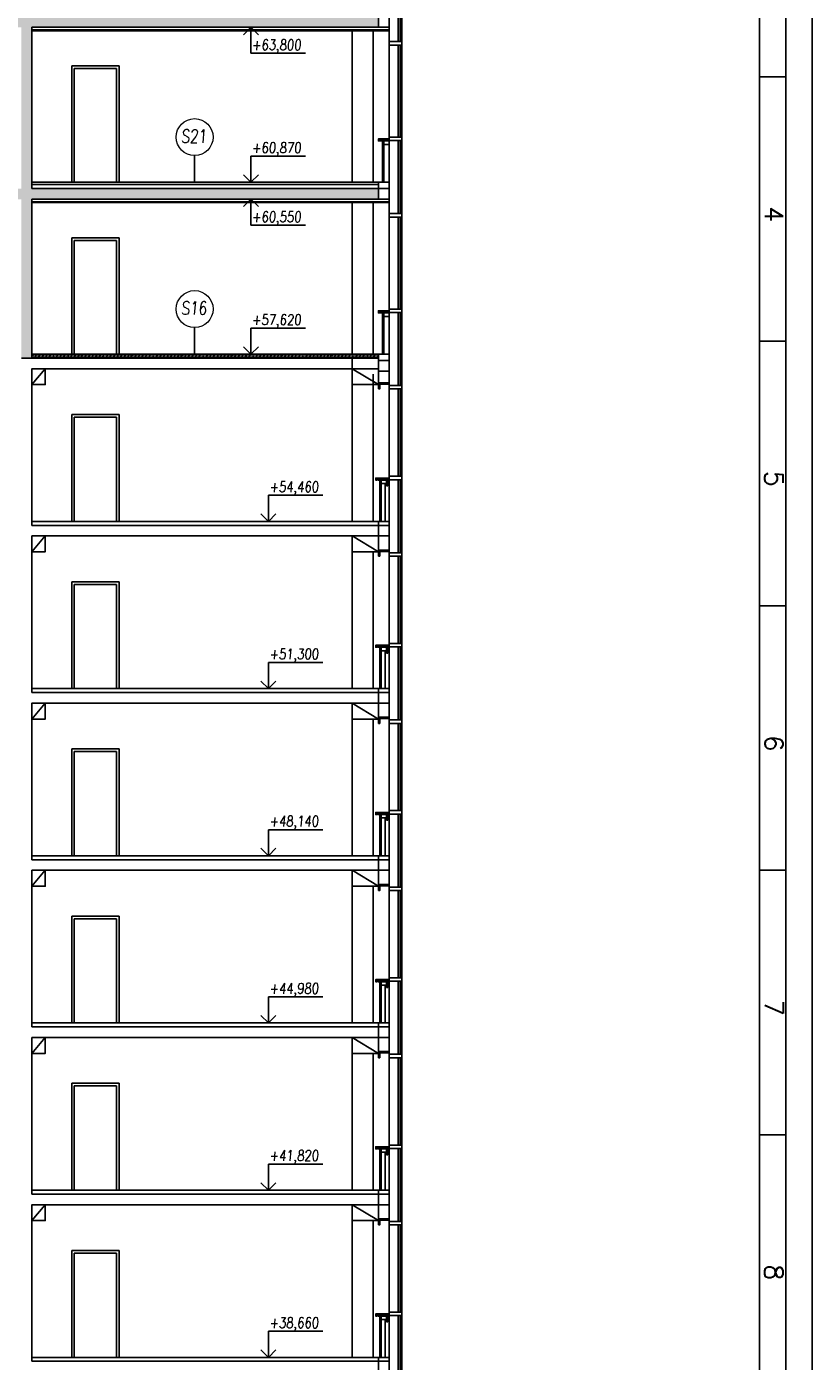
# Model space of a CAD drawing. Header units: millimetres. Extents: x 171 to 266814, y 44 to 350448.
# Tile 79 of 105: x 27324 to 42171, y 80213 to 105439. Entities that reach past the tile are written whole.
import ezdxf
from ezdxf.enums import TextEntityAlignment as Align

# ---------------------------------------------------------------- set-up
doc = ezdxf.new("R2010")
doc.units = ezdxf.units.MM
doc.header["$LTSCALE"] = 100
doc.linetypes.add('ČÁRKOVANÁ', pattern=[19.05, 12.7, -6.35])
for name, color, linetype in [('1_RÁMEČEK', 7, 'Continuous'), ('KOTY', 7, 'Continuous'), ('KOTY 50', 7, 'Continuous'), ('LEGENDA', 7, 'Continuous'), ('NOVA', 240, 'Continuous'), ('NOVÁ TENKÁ', 240, 'Continuous'), ('NOVÁ TLUSTÁ', 240, 'Continuous'), ('SRAFA', 9, 'Continuous'), ('TENKA', 253, 'Continuous'), ('TLUSTA', 2, 'Continuous'), ('ŽB', 3, 'Continuous'), ('ŽB NOVÝ', 240, 'Continuous')]:
    doc.layers.add(name, color=color, linetype=linetype)
doc.layers.add('DVERE', color=7, linetype='Continuous', true_color=0xf00000)
doc.layers.add('SRAFA ŽB', color=254, linetype='Continuous', lineweight=35)
doc.styles.add('CS-ROMANS', font='romans.shx', dxfattribs={"width": 0.75, "oblique": 5})
doc.styles.add('ROMANS', font='romans.shx', dxfattribs={"width": 0.75, "oblique": 5, "height": 200})
doc.styles.get("Standard").update_dxf_attribs({"font": 'arial.ttf'})

# ---------------------------------------------------------------- blocks, each defined once
blk = doc.blocks.new('FASADA REZ BLOK 2')
at = {"layer": 'NOVA', "color": 0}
for p, q in [((-175, 670), (-175, 780)), ((-175, 670), (-150, 670)), ((-150, 670), (-150, 715))]:
    blk.add_line(p, q, dxfattribs=at)
for points in [[(-441, 2503), (-200, 2503), (-200, 2568), (-441, 2568)], [(0, 2593), (-200, 2593), (-200, 2618), (0, 2618)], [(0, 2503), (-25, 2503), (-25, 2593), (0, 2593)], [(-441, 788), (-200, 788), (-200, 853), (-441, 853)], [(-200, 820), (50, 820), (50, 780), (30, 780), (30, 800), (-200, 800)], [(-190, 800), (10, 800), (10, 780), (-190, 780)], [(-150, 780), (-50, 780), (-50, 715), (-150, 715)], [(0, -75), (-200, -75), (-200, 0), (0, 0)], [(0, -275), (-200, -275), (-200, -75), (0, -75)]]:
    blk.add_lwpolyline(points, close=True, dxfattribs=at)
for points in [[(-441, -593), (-441, 2503)], [(-411, 853), (-411, 2503)], [(-371, 853), (-371, 2503)], [(-200, -593), (-200, 2503)], [(-411, -593), (-411, 788)], [(-371, -593), (-371, 788)], [(-25, 780), (-25, 0)], [(-125, 715), (-125, 0)], [(-50, 715), (-50, 0)]]:
    blk.add_lwpolyline(points, dxfattribs=at)
blk = doc.blocks.new('fas 3250')
at = {"layer": 'TENKA'}
for points in [[(-441, 2592), (-200, 2592), (-200, 2658), (-441, 2658)], [(-441, 788), (-200, 788), (-200, 852), (-441, 852)], [(-200, 820), (0, 820), (0, 780), (-20, 780), (-20, 800), (-200, 800)], [(-200, 800), (-34, 800), (-34, 780), (-200, 780)], [(-200, 780), (-100, 780), (-100, 715), (-200, 715)], [(0, -120), (-200, -120), (-200, 0), (0, 0)], [(0, -320), (-200, -320), (-200, -120), (0, -120)]]:
    blk.add_lwpolyline(points, close=True, dxfattribs=at)
for points in [[(-441, -593), (-441, 2592)], [(-411, 852), (-411, 2592)], [(-371, 852), (-371, 2592)], [(-200, -593), (-200, 2592)], [(-411, -593), (-411, 788)], [(-371, -593), (-371, 788)], [(-100, 780), (-100, 0)], [(-75, 800), (-75, 0)]]:
    blk.add_lwpolyline(points, dxfattribs=at)

msp = doc.modelspace()

# ---------------------------------------------------------------- hatches: boundary and pattern name
at = {"layer": 'SRAFA'}
h = msp.add_hatch(dxfattribs=at)
h.set_pattern_fill('ANSI35', color=253, scale=15)
h.set_pattern_definition([(45, (-29665.62, 17403.78), (-67.35192, 67.35192), []), (45, (-29598.27, 17403.78), (-67.35192, 67.35192), [119.0625, -23.8125, 0, -23.8125])])
h.paths.add_polyline_path([(33971.783, 99233.396), (27423.671, 99233.396), (27423.671, 99193.396), (33971.783, 99193.396)])
at = {"layer": 'SRAFA ŽB'}
h = msp.add_hatch(color=253, dxfattribs=at)
h.dxf.hatch_style = 1
h.paths.add_polyline_path([(21323.671, 112648.566), (22523.671, 112648.566), (22523.671, 112868.566), (24772.727, 112868.566), (24773.671, 111178.396), (24973.671, 111178.396), (24973.671, 111788.396), (27223.671, 111788.396), (27223.671, 108323.396), (27223.671, 105748.396), (27223.671, 105628.396), (24973.671, 105628.396), (24973.671, 105748.396), (24773.671, 105748.396), (24773.671, 104678.396), (24973.671, 104678.396), (24973.671, 105428.423), (27223.671, 105428.423), (27223.671, 102498.396), (27223.671, 102378.396), (24973.671, 102378.396), (24973.671, 102498.396), (24773.671, 102498.396), (24773.671, 101428.396), (24973.671, 101428.396), (24973.671, 102178.423), (27223.671, 102178.423), (27223.671, 99248.396), (27223.671, 99173.396), (27423.671, 99173.396), (27423.671, 99248.396), (27423.671, 102178.423), (33971.783, 102178.423), (33971.783, 102378.396), (27423.671, 102378.396), (27423.671, 102498.396), (27423.671, 105428.423), (33971.783, 105428.423), (33971.783, 105628.423), (27423.671, 105628.423), (27423.671, 105748.396), (27423.671, 109348.396), (27423.671, 112648.566), (33973.671, 112648.566), (33971.783, 112868.566), (33771.783, 112868.566), (33773.671, 112868.566), (27422.727, 112868.566), (27422.727, 113388.566), (27222.727, 113388.566), (27222.255, 111988.396), (24973.199, 111988.396), (24973.671, 113678.396), (22673.671, 113678.396), (22673.671, 113498.396), (24772.727, 113498.396), (24772.727, 112868.566), (18422.727, 112868.566), (18422.734, 113288.566), (18223.678, 113288.566), (18223.671, 111988.396), (15023.671, 111988.566), (15023.671, 113388.566), (14823.671, 113388.566), (14823.671, 112868.566), (8273.671, 112868.566), (8273.671, 112648.566), (14823.671, 112648.566), (14823.671, 108878.423), (8273.671, 108878.423), (8273.671, 108678.423), (12926.171, 108678.423), (13001.171, 108678.423), (14823.671, 108678.396), (14823.671, 105748.396), (14823.671, 105628.396), (8273.671, 105628.396), (8273.671, 105588.396), (8273.671, 105428.423), (12926.171, 105428.423), (13001.171, 105428.423), (14823.671, 105428.423), (14823.671, 99248.396), (14823.671, 99173.396), (15023.671, 99173.396), (15023.671, 99248.396), (15023.671, 105428.423), (15958.671, 105428.423), (16058.671, 105428.423), (16988.671, 105428.423), (17088.671, 105428.423), (18223.671, 105428.423), (18223.671, 99233.396), (18223.671, 99173.396), (18423.671, 99173.396), (18423.671, 100638.396), (21123.671, 100638.396), (21123.671, 99248.396), (21123.671, 99173.396), (21323.671, 99173.396), (21323.671, 99248.396), (21323.671, 102178.396), (22523.671, 102178.396), (22523.671, 99248.396), (22523.671, 99173.396), (22673.671, 99173.396), (22673.671, 113678.402), (22523.671, 113678.389), (22523.671, 108323.396), (22523.671, 105748.396), (22523.671, 105628.423), (21323.671, 105628.423), (21323.671, 105748.396), (21323.671, 108638.396)])
h.paths.add_polyline_path([(15023.671, 108678.423), (15958.671, 108678.423), (16058.671, 108678.423), (16988.671, 108678.423), (17088.671, 108678.423), (18223.671, 108678.423), (18223.671, 108878.396), (15023.671, 108878.396), (15023.671, 111788.396), (18223.671, 111788.396), (18223.671, 108308.396), (18223.671, 105733.396), (18223.671, 105628.396), (15023.671, 105628.396), (15023.671, 105748.396)], flags=16)
h.paths.add_polyline_path([(16058.671, 105733.396), (16058.671, 105748.396), (16058.671, 108598.396), (16988.671, 108598.396), (16988.671, 105748.396), (16988.671, 105733.396), (17088.671, 105733.396), (17088.671, 105748.396), (17088.671, 108598.396), (18023.671, 108598.396), (18023.671, 105748.396), (18023.671, 105733.396)], flags=0)
h.paths.add_polyline_path([(18023.671, 110923.396), (15023.671, 110923.396), (15023.671, 110938.396), (18023.671, 110938.396)], flags=0)
h.paths.add_polyline_path([(18423.671, 112648.566), (21123.671, 112648.566), (21123.671, 107373.396), (21123.671, 107298.423), (18423.671, 107298.423), (18423.671, 107373.423)], flags=16)
h.paths.add_polyline_path([(18423.671, 107138.423), (21123.671, 107138.423), (21123.671, 104123.423), (21123.671, 104048.423), (18423.671, 104048.423), (18423.671, 104123.423)], flags=16)
h.paths.add_polyline_path([(18423.671, 110923.396), (18423.671, 110938.396), (21123.671, 110938.396), (21123.671, 110923.396)], flags=0)
h.paths.add_polyline_path([(18423.671, 103888.423), (21123.671, 103888.423), (21123.671, 100873.396), (21123.671, 100798.396), (18423.671, 100798.396), (18423.671, 100873.396)], flags=16)
h.paths.add_polyline_path([(21323.671, 105428.396), (22523.671, 105428.396), (22523.671, 102498.396), (22523.671, 102378.423), (21323.671, 102378.423), (21323.671, 102498.396)], flags=16)
h.paths.add_polyline_path([(21323.671, 104518.396), (22523.671, 104518.396), (22523.671, 102498.396), (21323.671, 102498.396)], flags=0)
h.paths.add_polyline_path([(14823.671, 102378.423), (8273.671, 102378.423), (8273.671, 102178.423), (12926.171, 102178.423), (13001.171, 102178.423), (14823.671, 102178.423)], flags=17)
h.paths.add_polyline_path([(18223.671, 102378.396), (15023.671, 102378.396), (15023.671, 102338.396), (15023.671, 102178.423), (18223.671, 102178.423)], flags=17)
h.paths.add_polyline_path([(27223.671, 108878.396), (24973.671, 108878.396), (24973.671, 108998.396), (24773.671, 108998.396), (24773.671, 107928.396), (24973.671, 107928.396), (24973.671, 108678.396), (27223.671, 108678.396)], flags=17)
h.paths.add_polyline_path([(33971.783, 108878.396), (27423.671, 108878.396), (27423.671, 108838.396), (27423.671, 108678.437), (33971.783, 108678.41)], flags=17)

# ---------------------------------------------------------------- linework, layer by layer
at = {"layer": '1_RÁMEČEK', "linetype": 'Continuous'}
for p, q in [((41670.69, 104493.55), (41170.69, 104493.55)), ((41670.69, 99493.55), (41170.69, 99493.55)), ((41670.69, 94493.55), (41170.69, 94493.55)), ((41670.69, 89493.55), (41170.69, 89493.55)), ((41670.69, 84493.55), (41170.69, 84493.55))]:
    msp.add_line(p, q, dxfattribs=at)
for points in [[(170.69, 118943.55), (170.69, 43.55), (42170.69, 43.55), (42170.69, 118943.55)], [(670.69, 117443.55), (670.69, 543.55), (41670.69, 543.55), (41670.69, 117443.55)]]:
    msp.add_lwpolyline(points, close=True, dxfattribs=at)
at = {"layer": '1_RÁMEČEK', "color": 140, "linetype": 'Continuous'}
msp.add_lwpolyline([(1170.69, 116943.55), (1170.69, 1043.55), (41170.69, 1043.55), (41170.69, 116943.55)], close=True, dxfattribs=at)
at = {"layer": 'DVERE', "color": 253}
for p, q in [((29073.671, 98108.396), (28173.671, 98108.396)), ((28173.671, 98108.396), (28173.671, 96088.396)), ((29023.671, 98058.396), (28223.671, 98058.396)), ((28223.671, 98058.396), (28223.671, 96088.396)), ((29023.671, 96088.396), (29023.671, 98058.396)), ((29073.671, 96088.396), (29073.671, 98108.396)), ((28173.671, 96088.396), (29073.671, 96088.396)), ((28223.671, 96088.396), (29023.671, 96088.396)), ((29073.671, 94948.396), (28173.671, 94948.396)), ((28173.671, 94948.396), (28173.671, 92928.396)), ((29023.671, 94898.396), (28223.671, 94898.396)), ((28223.671, 94898.396), (28223.671, 92928.396)), ((29023.671, 92928.396), (29023.671, 94898.396)), ((29073.671, 92928.396), (29073.671, 94948.396)), ((28173.671, 92928.396), (29073.671, 92928.396)), ((28223.671, 92928.396), (29023.671, 92928.396)), ((29073.671, 91788.396), (28173.671, 91788.396)), ((28173.671, 91788.396), (28173.671, 89768.396)), ((29023.671, 91738.396), (28223.671, 91738.396)), ((28223.671, 91738.396), (28223.671, 89768.396)), ((29023.671, 89768.396), (29023.671, 91738.396)), ((29073.671, 89768.396), (29073.671, 91788.396)), ((28173.671, 89768.396), (29073.671, 89768.396)), ((28223.671, 89768.396), (29023.671, 89768.396)), ((29073.671, 88628.396), (28173.671, 88628.396)), ((28173.671, 88628.396), (28173.671, 86608.396)), ((29023.671, 88578.396), (28223.671, 88578.396)), ((28223.671, 88578.396), (28223.671, 86608.396)), ((29023.671, 86608.396), (29023.671, 88578.396)), ((29073.671, 86608.396), (29073.671, 88628.396)), ((28173.671, 86608.396), (29073.671, 86608.396)), ((28223.671, 86608.396), (29023.671, 86608.396)), ((29073.671, 85468.396), (28173.671, 85468.396)), ((28173.671, 85468.396), (28173.671, 83448.396)), ((29023.671, 85418.396), (28223.671, 85418.396)), ((28223.671, 85418.396), (28223.671, 83448.396)), ((29023.671, 83448.396), (29023.671, 85418.396)), ((29073.671, 83448.396), (29073.671, 85468.396)), ((28173.671, 83448.396), (29073.671, 83448.396)), ((28223.671, 83448.396), (29023.671, 83448.396)), ((29073.671, 82308.396), (28173.671, 82308.396)), ((28173.671, 82308.396), (28173.671, 80288.396)), ((29023.671, 82258.396), (28223.671, 82258.396)), ((28223.671, 82258.396), (28223.671, 80288.396)), ((29023.671, 80288.396), (29023.671, 82258.396)), ((29073.671, 80288.396), (29073.671, 82308.396)), ((28173.671, 80288.396), (29073.671, 80288.396)), ((28223.671, 80288.396), (29023.671, 80288.396))]:
    msp.add_line(p, q, dxfattribs=at)
at = {"layer": 'KOTY', "color": 253}
for p, q in [((31561.834, 105428.423), (31420.413, 105287.002)), ((31561.834, 105428.423), (31561.834, 104935.187)), ((31561.834, 105428.423), (31703.256, 105287.002)), ((31561.834, 104935.187), (32592.592, 104935.187)), ((31561.834, 102498.396), (31561.834, 102991.633)), ((31561.834, 102991.633), (32592.592, 102991.633)), ((31561.834, 102498.396), (31420.413, 102639.817)), ((31561.834, 102498.396), (31703.256, 102639.817)), ((31561.834, 102178.423), (31420.413, 102037.002)), ((31561.834, 102178.423), (31561.834, 101685.187)), ((31561.834, 102178.423), (31703.256, 102037.002)), ((31561.834, 101685.187), (32592.592, 101685.187)), ((31561.834, 99248.396), (31561.834, 99741.633)), ((31561.834, 99741.633), (32592.592, 99741.633)), ((31561.834, 99248.396), (31420.413, 99389.817)), ((31561.834, 99248.396), (31703.256, 99389.817)), ((31892.27, 96088.396), (31892.27, 96581.633)), ((31892.27, 96581.633), (32923.028, 96581.633)), ((31892.27, 96088.396), (31750.849, 96229.817)), ((31892.27, 96088.396), (32033.692, 96229.817)), ((31892.27, 92928.396), (31892.27, 93421.633)), ((31892.27, 93421.633), (32923.028, 93421.633)), ((31892.27, 92928.396), (31750.849, 93069.817)), ((31892.27, 92928.396), (32033.692, 93069.817)), ((31892.27, 89768.396), (31892.27, 90261.633)), ((31892.27, 90261.633), (32923.028, 90261.633)), ((31892.27, 89768.396), (31750.849, 89909.817)), ((31892.27, 89768.396), (32033.692, 89909.817)), ((31892.27, 86608.396), (31892.27, 87101.633)), ((31892.27, 87101.633), (32923.028, 87101.633)), ((31892.27, 86608.396), (31750.849, 86749.817)), ((31892.27, 86608.396), (32033.692, 86749.817)), ((31892.27, 83448.396), (31892.27, 83941.633)), ((31892.27, 83941.633), (32923.028, 83941.633)), ((31892.27, 83448.396), (31750.849, 83589.817)), ((31892.27, 83448.396), (32033.692, 83589.817)), ((31892.27, 80288.396), (31892.27, 80781.633)), ((31892.27, 80781.633), (32923.028, 80781.633)), ((31892.27, 80288.396), (31750.849, 80429.817)), ((31892.27, 80288.396), (32033.692, 80429.817))]:
    msp.add_line(p, q, dxfattribs=at)
at = {"layer": 'KOTY 50', "color": 253}
for p, q in [((30497.412, 102498.396), (30497.412, 103003.406)), ((30497.412, 99248.396), (30497.412, 99753.406))]:
    msp.add_line(p, q, dxfattribs=at)
at = {"layer": 'KOTY 50', "color": 253, "lineweight": 13, "ltscale": 5}
for centre in [(30497.412, 103351.915), (30497.412, 100101.915)]:
    msp.add_circle(centre, 348.51, dxfattribs=at)
at = {"layer": 'NOVA', "color": 253}
for p, q in [((34171.783, 96088.368), (33971.783, 96088.368)), ((33971.783, 96088.368), (33971.783, 96013.368)), ((33971.783, 96013.368), (33971.783, 95813.368))]:
    msp.add_line(p, q, dxfattribs=at)
at = {"layer": 'NOVÁ TENKÁ', "color": 253}
for p, q in [((29073.671, 104698.396), (28173.671, 104698.396)), ((28173.671, 104698.396), (28173.671, 102498.396)), ((29073.671, 102498.396), (29073.671, 104698.396)), ((29023.671, 104648.396), (28223.671, 104648.396)), ((28223.671, 104648.396), (28223.671, 102498.396)), ((29023.671, 102498.396), (29023.671, 104648.396)), ((27423.671, 102498.396), (27423.671, 102378.423)), ((33971.783, 102378.396), (27423.671, 102378.396)), ((33971.783, 102378.396), (27423.671, 102378.396)), ((29073.671, 101448.396), (28173.671, 101448.396)), ((28173.671, 101448.396), (28173.671, 99248.396)), ((29073.671, 99248.396), (29073.671, 101448.396)), ((29023.671, 101398.396), (28223.671, 101398.396)), ((28223.671, 101398.396), (28223.671, 99248.396)), ((29023.671, 99248.396), (29023.671, 101398.396)), ((27223.671, 99173.396), (27423.671, 99173.396)), ((27423.671, 99248.396), (27423.671, 99173.396))]:
    msp.add_line(p, q, dxfattribs=at)
for points in [[(33971.783, 99233.396), (27423.671, 99233.396)], [(33971.783, 99193.396), (27423.671, 99193.396)]]:
    msp.add_lwpolyline(points, dxfattribs=at)
at = {"layer": 'NOVÁ TLUSTÁ', "color": 253}
for p, q in [((33973.671, 102498.396), (27423.671, 102498.396)), ((33973.671, 102458.396), (27423.671, 102458.396)), ((33971.783, 102498.368), (33971.783, 102338.368)), ((33973.671, 99248.396), (27423.671, 99248.396))]:
    msp.add_line(p, q, dxfattribs=at)
for points in [[(27423.671, 105378.423), (34171.783, 105378.423), (34171.783, 105363.423), (27423.671, 105363.423)], [(27423.671, 102128.423), (34171.783, 102128.423), (34171.783, 102113.423), (27423.671, 102113.423)]]:
    msp.add_lwpolyline(points, close=True, dxfattribs=at)
at = {"layer": 'TENKA', "color": 253}
for p, q in [((33471.783, 105348.423), (33471.783, 102498.396)), ((33471.783, 102113.423), (33471.783, 99248.396)), ((33973.671, 99173.396), (27423.671, 99173.396)), ((27423.671, 98673.396), (27673.671, 98973.396)), ((33971.783, 98673.396), (33471.783, 98973.396)), ((33471.783, 98873.396), (33471.783, 96088.368)), ((33973.671, 96013.396), (27423.671, 96013.396)), ((27423.671, 95513.396), (27673.671, 95813.396)), ((33971.783, 95513.368), (33471.783, 95813.368)), ((33471.783, 95813.368), (33471.783, 92928.368)), ((33973.671, 92853.396), (27423.671, 92853.396)), ((27423.671, 92353.396), (27673.671, 92653.396)), ((33971.783, 92353.368), (33471.783, 92653.368)), ((33471.783, 92653.368), (33471.783, 89768.368)), ((33973.671, 89693.396), (27423.671, 89693.396)), ((27423.671, 89193.396), (27673.671, 89493.396)), ((33971.783, 89193.368), (33471.783, 89493.368)), ((33471.783, 89493.368), (33471.783, 86608.368)), ((33973.671, 86533.396), (27423.671, 86533.396)), ((27423.671, 86033.396), (27673.671, 86333.396)), ((33971.783, 86033.368), (33471.783, 86333.368)), ((33471.783, 86333.368), (33471.783, 83448.368)), ((33973.671, 83373.396), (27423.671, 83373.396)), ((27423.671, 82873.396), (27673.671, 83173.396)), ((33971.783, 82873.368), (33471.783, 83173.368)), ((33471.783, 83173.368), (33471.783, 80288.368)), ((33871.783, 82873.368), (33871.783, 80288.368)), ((33973.671, 80213.396), (27423.671, 80213.396))]:
    msp.add_line(p, q, dxfattribs=at)
at = {"layer": 'TENKA', "color": 253, "ltscale": 10}
for p, q in [((33871.783, 105348.423), (33871.783, 102498.396)), ((33871.783, 102113.423), (33871.783, 99248.396)), ((33871.783, 98873.396), (33871.783, 96088.368))]:
    msp.add_line(p, q, dxfattribs=at)
at = {"layer": 'TENKA', "color": 253, "linetype": 'ČÁRKOVANÁ', "ltscale": 10}
for p, q in [((33871.783, 95513.368), (33871.783, 92928.368)), ((33871.783, 92353.368), (33871.783, 89768.368)), ((33871.783, 89193.368), (33871.783, 86608.368)), ((33871.783, 86033.368), (33871.783, 83448.368))]:
    msp.add_line(p, q, dxfattribs=at)
at = {"layer": 'TLUSTA', "color": 253}
for p, q in [((33971.783, 99173.396), (33471.783, 99173.396)), ((33471.783, 99173.396), (33471.783, 98873.396)), ((33971.783, 98873.396), (33971.783, 99173.396)), ((27423.671, 98973.396), (27673.671, 98973.396)), ((27423.671, 98873.396), (27423.671, 98973.396)), ((33973.671, 98973.396), (27423.671, 98973.396)), ((27423.671, 98973.396), (27423.671, 96013.396)), ((27673.671, 98973.396), (27673.671, 98673.396)), ((27673.671, 98673.396), (27423.671, 98673.396)), ((33471.783, 98673.396), (33971.783, 98673.396)), ((33973.671, 96088.396), (27423.671, 96088.396)), ((33971.783, 95813.368), (33971.783, 96088.368)), ((27423.671, 95813.396), (27673.671, 95813.396)), ((27423.671, 95513.396), (27423.671, 95813.396)), ((33973.671, 95813.396), (27423.671, 95813.396)), ((27423.671, 95813.396), (27423.671, 92853.396)), ((27673.671, 95813.396), (27673.671, 95513.396)), ((33971.783, 95813.368), (33471.783, 95813.368)), ((33471.783, 95813.368), (33471.783, 95513.368)), ((33971.783, 95513.368), (33971.783, 95813.368)), ((27673.671, 95513.396), (27423.671, 95513.396)), ((33471.783, 95513.368), (33971.783, 95513.368)), ((33973.671, 92928.396), (27423.671, 92928.396)), ((33971.783, 92653.368), (33971.783, 92928.368)), ((27423.671, 92653.396), (27673.671, 92653.396)), ((33973.671, 92653.396), (27423.671, 92653.396)), ((27423.671, 92653.396), (27423.671, 89693.396)), ((27673.671, 92653.396), (27673.671, 92353.396)), ((33971.783, 92653.368), (33471.783, 92653.368)), ((33471.783, 92653.368), (33471.783, 92353.368)), ((33971.783, 92353.368), (33971.783, 92653.368)), ((27673.671, 92353.396), (27423.671, 92353.396)), ((33471.783, 92353.368), (33971.783, 92353.368)), ((33973.671, 89768.396), (27423.671, 89768.396)), ((33971.783, 89493.368), (33971.783, 89768.368)), ((27423.671, 89493.396), (27673.671, 89493.396)), ((27423.671, 89193.396), (27423.671, 89493.396)), ((33973.671, 89493.396), (27423.671, 89493.396)), ((27423.671, 89493.396), (27423.671, 86533.396)), ((27673.671, 89493.396), (27673.671, 89193.396)), ((33971.783, 89493.368), (33471.783, 89493.368)), ((33471.783, 89493.368), (33471.783, 89193.368)), ((33971.783, 89193.368), (33971.783, 89493.368)), ((27673.671, 89193.396), (27423.671, 89193.396)), ((33471.783, 89193.368), (33971.783, 89193.368)), ((33973.671, 86608.396), (27423.671, 86608.396)), ((33971.783, 86333.368), (33971.783, 86608.368)), ((27423.671, 86333.396), (27673.671, 86333.396)), ((27423.671, 86033.396), (27423.671, 86333.396)), ((33973.671, 86333.396), (27423.671, 86333.396)), ((27423.671, 86333.396), (27423.671, 83373.396)), ((27673.671, 86333.396), (27673.671, 86033.396)), ((33971.783, 86333.368), (33471.783, 86333.368)), ((33471.783, 86333.368), (33471.783, 86033.368)), ((33971.783, 86033.368), (33971.783, 86333.368)), ((27673.671, 86033.396), (27423.671, 86033.396)), ((33471.783, 86033.368), (33971.783, 86033.368)), ((33973.671, 83448.396), (27423.671, 83448.396)), ((33971.783, 82873.368), (33971.783, 83448.368)), ((27423.671, 83173.396), (27673.671, 83173.396)), ((27423.671, 82873.396), (27423.671, 83173.396)), ((33973.671, 83173.396), (27423.671, 83173.396)), ((27423.671, 83173.396), (27423.671, 80213.396)), ((27673.671, 83173.396), (27673.671, 82873.396)), ((33971.783, 83173.368), (33471.783, 83173.368)), ((33471.783, 83173.368), (33471.783, 82873.368)), ((27673.671, 82873.396), (27423.671, 82873.396)), ((33471.783, 82873.368), (33971.783, 82873.368)), ((33973.671, 80288.396), (27423.671, 80288.396)), ((33971.784, 79713.368), (33971.784, 80288.368))]:
    msp.add_line(p, q, dxfattribs=at)
at = {"layer": 'ŽB', "color": 253}
for points in [[(27423.671, 98973.396), (33971.783, 98973.396), (33971.783, 99173.396), (27423.671, 99173.396)], [(27423.671, 96013.396), (27423.671, 98973.396)], [(27423.671, 95813.396), (33971.783, 95813.368), (33971.783, 96013.368), (27423.671, 96013.396)], [(27423.671, 92853.396), (27423.671, 95813.396)], [(27423.671, 92653.396), (33971.783, 92653.368), (33971.783, 92853.368), (27423.671, 92853.396)], [(27423.671, 89693.396), (27423.671, 92653.396)], [(27423.671, 89493.396), (33971.783, 89493.368), (33971.783, 89693.368), (27423.671, 89693.396)], [(27423.671, 86533.396), (27423.671, 89493.396)], [(27423.671, 86333.396), (33971.783, 86333.368), (33971.783, 86533.368), (27423.671, 86533.396)], [(27423.671, 83373.396), (27423.671, 86333.396)], [(27423.671, 83173.396), (33971.783, 83173.368), (33971.783, 83373.368), (27423.671, 83373.396)], [(27423.671, 80213.396), (27423.671, 83173.396)], [(27423.671, 80013.396), (33971.783, 80013.368), (33971.783, 80213.368), (27423.671, 80213.396)]]:
    msp.add_lwpolyline(points, dxfattribs=at)
for points in [[(27423.671, 98673.396), (27673.671, 98673.396), (27673.671, 98973.396), (27423.671, 98973.396)], [(33471.783, 98973.368), (33971.783, 98973.368), (33971.783, 98673.368), (33471.783, 98673.368)], [(27423.671, 95513.396), (27673.671, 95513.396), (27673.671, 95813.396), (27423.671, 95813.396)], [(33471.783, 95813.368), (33971.783, 95813.368), (33971.783, 95513.368), (33471.783, 95513.368)], [(27423.671, 92353.396), (27673.671, 92353.396), (27673.671, 92653.396), (27423.671, 92653.396)], [(33471.783, 92653.368), (33971.783, 92653.368), (33971.783, 92353.368), (33471.783, 92353.368)], [(27423.671, 89193.396), (27673.671, 89193.396), (27673.671, 89493.396), (27423.671, 89493.396)], [(33471.783, 89493.368), (33971.783, 89493.368), (33971.783, 89193.368), (33471.783, 89193.368)], [(27423.671, 86033.396), (27673.671, 86033.396), (27673.671, 86333.396), (27423.671, 86333.396)], [(33471.783, 86333.368), (33971.783, 86333.368), (33971.783, 86033.368), (33471.783, 86033.368)], [(27423.671, 82873.396), (27673.671, 82873.396), (27673.671, 83173.396), (27423.671, 83173.396)], [(33471.783, 83173.368), (33971.783, 83173.368), (33971.783, 82873.368), (33471.783, 82873.368)]]:
    msp.add_lwpolyline(points, close=True, dxfattribs=at)
at = {"layer": 'ŽB NOVÝ', "color": 253}
for p, q in [((27423.671, 105428.423), (33971.783, 105428.423)), ((27423.671, 105428.423), (27423.671, 102498.396)), ((27423.671, 102178.423), (27423.671, 99248.396)), ((27423.671, 102178.423), (33971.783, 102178.423))]:
    msp.add_line(p, q, dxfattribs=at)

# ---------------------------------------------------------------- block references
at = {"layer": 'TENKA', "color": 253, "xscale": -1}
for name, p in [('fas 3250', (33971.783, 105748.396)), ('fas 3250', (33971.783, 102498.396)), ('fas 3250', (33971.783, 99248.396)), ('FASADA REZ BLOK 2', (33971.783, 96088.368)), ('FASADA REZ BLOK 2', (33971.783, 92928.368)), ('FASADA REZ BLOK 2', (33971.783, 89768.368)), ('FASADA REZ BLOK 2', (33971.783, 86608.368)), ('FASADA REZ BLOK 2', (33971.783, 83448.368)), ('FASADA REZ BLOK 2', (33971.783, 80288.368))]:
    msp.add_blockref(name, p, dxfattribs=at)

# ---------------------------------------------------------------- texts
at = {"layer": '1_RÁMEČEK', "linetype": 'Continuous', "style": 'ROMANS'}
for s, p in [('4', (41270.69, 101893.55)), ('5', (41270.69, 96893.55)), ('6', (41270.69, 91893.55)), ('7', (41270.69, 86893.55)), ('8', (41270.69, 81893.55))]:
    msp.add_text(s, height=350, rotation=270, dxfattribs=at).set_placement(p, align=Align.CENTER)
at = {"layer": 'KOTY', "color": 253, "char_height": 200, "attachment_point": 1}
for s, insert in [('{\\Fromans|c238;\\Q5;\\W0.8;+63,800}', (31577.908, 105195.442)), ('{\\Fromans|c238;\\Q5;\\W0.8;+60,870}', (31577.908, 103251.889)), ('{\\Fromans|c238;\\Q5;\\W0.8;+60,550}', (31577.908, 101945.442)), ('{\\Fromans|c238;\\Q5;\\W0.8;+57,620}', (31577.908, 100001.889)), ('{\\Fromans|c238;\\Q5;\\W0.8;+54,460}', (31908.344, 96841.889)), ('{\\Fromans|c238;\\Q5;\\W0.8;+51,300}', (31908.344, 93681.889)), ('{\\Fromans|c238;\\Q5;\\W0.8;+48,140}', (31908.344, 90521.889)), ('{\\Fromans|c238;\\Q5;\\W0.8;+44,980}', (31908.344, 87361.889)), ('{\\Fromans|c238;\\Q5;\\W0.8;+41,820}', (31908.344, 84201.889)), ('{\\Fromans|c238;\\Q5;\\W0.8;+38,660}', (31908.344, 81041.889))]:
    msp.add_mtext_dynamic_manual_height_columns(s, width=1936.17472, gutter_width=12.5, heights=[0], dxfattribs=dict(at, insert=insert))
at = {"layer": 'LEGENDA', "color": 253, "char_height": 250, "attachment_point": 5, "style": 'CS-ROMANS'}
for s, insert in [('\\A1;S21', (30483.727, 103371.058)), ('\\A1;S16', (30483.727, 100121.058))]:
    msp.add_mtext(s, dxfattribs=dict(at, insert=insert))

doc.saveas('drawing.dxf')
